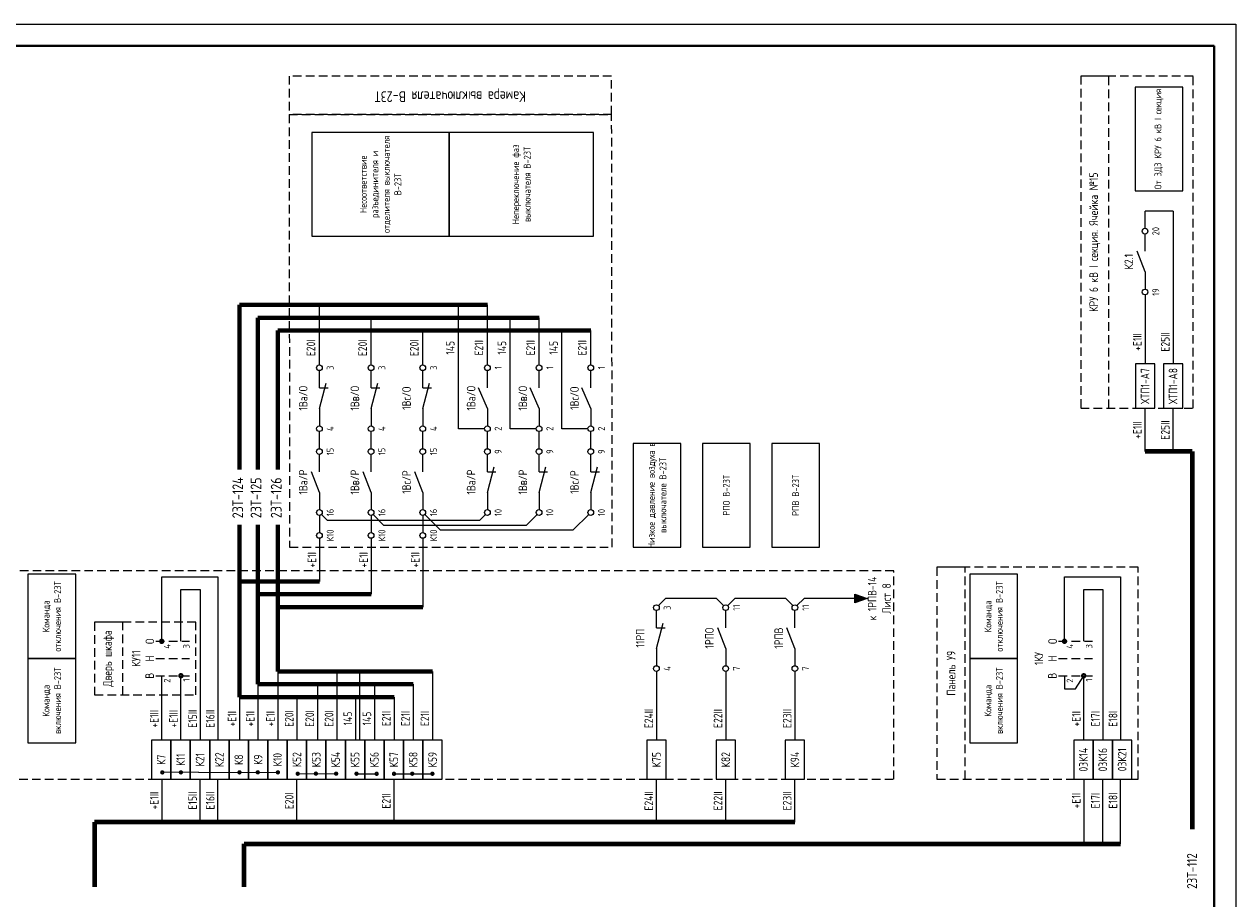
# Model space of a CAD drawing. Header units: millimetres. Extents: x 616 to 6196, y 2487 to 5711.
# Tile 20 of 46: x 3102 to 3383, y 3522 to 3725. Entities that reach past the tile are written whole.
import ezdxf
from ezdxf.enums import TextEntityAlignment as Align

# ---------------------------------------------------------------- set-up
doc = ezdxf.new("R2010")
doc.units = ezdxf.units.MM
doc.linetypes.add('JIS_02_2.0', pattern=[3, 2, -1])
doc.styles.add('SIMPLEX', font='GOST.ttf', dxfattribs={"height": 5})

msp = doc.modelspace()

# ---------------------------------------------------------------- hatches: boundary and pattern name
h = msp.add_hatch(color=256)
h.dxf.hatch_style = 1
h.paths.add_polyline_path([(3294.47, 3593.02), (3294.47, 3591.02), (3297.31, 3592.02)])

# ---------------------------------------------------------------- linework, layer by layer
for p, q in [((2788.9, 3725.35), (3382.9, 3725.35)), ((3382.9, 3725.35), (3382.9, 3305.35)), ((3361.83, 3677.98), (3361.83, 3681.98)), ((3368.33, 3681.98), (3361.83, 3681.98)), ((3368.33, 3681.98), (3368.33, 3646.51)), ((3361.83, 3672.65), (3361.83, 3676.65)), ((3361.83, 3667.84), (3359.99, 3672.65)), ((3361.83, 3667.84), (3361.83, 3663.84)), ((3361.83, 3662.51), (3361.83, 3646.51)), ((3170.11, 3646.25), (3170.11, 3660.22)), ((3202.44, 3631.45), (3202.44, 3660.22)), ((3209.11, 3646.25), (3209.11, 3660.22)), ((3182.11, 3646.25), (3182.11, 3657.22)), ((3214.44, 3631.45), (3214.44, 3657.22)), ((3221.11, 3646.25), (3221.11, 3657.22)), ((3194.11, 3646.25), (3194.11, 3654.22)), ((3226.44, 3631.45), (3226.44, 3654.22)), ((3233.11, 3646.25), (3233.11, 3654.22)), ((3170.11, 3640.92), (3170.11, 3644.92)), ((3182.11, 3640.92), (3182.11, 3644.92)), ((3194.11, 3640.92), (3194.11, 3644.92)), ((3209.11, 3640.92), (3209.11, 3644.92)), ((3221.11, 3640.92), (3221.11, 3644.92)), ((3233.11, 3640.92), (3233.11, 3644.92)), ((3170.11, 3636.12), (3171.69, 3641.98)), ((3170.11, 3640.92), (3172.11, 3640.92)), ((3182.11, 3636.12), (3183.69, 3641.98)), ((3182.11, 3640.92), (3184.11, 3640.92)), ((3194.11, 3636.12), (3195.69, 3641.98)), ((3194.11, 3640.92), (3196.11, 3640.92)), ((3209.11, 3636.12), (3207.08, 3640.92)), ((3221.11, 3636.12), (3219.08, 3640.92)), ((3233.11, 3636.12), (3231.08, 3640.92)), ((3170.11, 3636.12), (3170.11, 3632.12)), ((3182.11, 3636.12), (3182.11, 3632.12)), ((3194.11, 3636.12), (3194.11, 3632.12)), ((3209.11, 3636.12), (3209.11, 3632.12)), ((3221.11, 3636.12), (3221.11, 3632.12)), ((3233.11, 3636.12), (3233.11, 3632.12)), ((3361.83, 3626.13), (3361.83, 3636.19)), ((3368.33, 3626.13), (3368.33, 3636.19)), ((3170.11, 3626.79), (3170.11, 3630.79)), ((3182.11, 3626.79), (3182.11, 3630.79)), ((3194.11, 3626.79), (3194.11, 3630.79)), ((3208.44, 3631.45), (3202.44, 3631.45)), ((3209.11, 3626.79), (3209.11, 3630.79)), ((3220.44, 3631.45), (3214.44, 3631.45)), ((3221.11, 3626.79), (3221.11, 3630.79)), ((3232.44, 3631.45), (3226.44, 3631.45)), ((3233.11, 3626.79), (3233.11, 3630.79)), ((3170.11, 3621.46), (3170.11, 3625.46)), ((3182.11, 3621.46), (3182.11, 3625.46)), ((3194.11, 3621.46), (3194.11, 3625.46)), ((3209.11, 3621.46), (3209.11, 3625.46)), ((3221.11, 3621.46), (3221.11, 3625.46)), ((3233.11, 3621.46), (3233.11, 3625.46)), ((3170.11, 3616.65), (3168.27, 3621.46)), ((3182.11, 3616.65), (3180.27, 3621.46)), ((3194.11, 3616.65), (3192.27, 3621.46)), ((3209.11, 3616.65), (3210.72, 3622.62)), ((3209.11, 3621.46), (3211.11, 3621.46)), ((3221.11, 3616.65), (3222.72, 3622.62)), ((3221.11, 3621.46), (3223.11, 3621.46)), ((3233.11, 3616.65), (3234.72, 3622.62)), ((3233.11, 3621.46), (3235.11, 3621.46)), ((3170.11, 3616.65), (3170.11, 3612.65)), ((3182.11, 3616.65), (3182.11, 3612.65)), ((3194.11, 3616.65), (3194.11, 3612.65)), ((3209.11, 3616.65), (3209.11, 3612.65)), ((3221.11, 3616.65), (3221.11, 3612.65)), ((3233.11, 3616.65), (3233.11, 3612.65)), ((3170.11, 3611.33), (3170.11, 3607.33)), ((3170.57, 3611.52), (3171.87, 3610.22)), ((3171.87, 3610.22), (3207.34, 3610.22)), ((3182.11, 3611.33), (3182.11, 3607.33)), ((3182.57, 3611.52), (3185.02, 3609.07)), ((3194.11, 3611.33), (3194.11, 3607.33)), ((3194.57, 3611.52), (3198.14, 3607.96)), ((3208.64, 3611.52), (3207.34, 3610.22)), ((3220.64, 3611.52), (3218.19, 3609.07)), ((3232.64, 3611.52), (3229.07, 3607.96)), ((3185.02, 3609.07), (3218.19, 3609.07)), ((3198.14, 3607.96), (3229.07, 3607.96)), ((3170.11, 3606), (3170.11, 3596)), ((3182.11, 3606), (3182.11, 3593)), ((3194.11, 3606), (3194.11, 3590)), ((3133.49, 3582.09), (3133.49, 3597.09)), ((3133.49, 3597.09), (3146.49, 3597.09)), ((3146.49, 3597.09), (3146.49, 3559.1)), ((3343.13, 3582.09), (3343.13, 3597.09)), ((3343.13, 3597.09), (3356.13, 3597.09)), ((3356.13, 3597.09), (3356.13, 3559.1)), ((3137.95, 3582.09), (3137.95, 3594.09)), ((3137.95, 3594.09), (3142.4, 3594.09)), ((3142.4, 3594.09), (3142.4, 3559.1)), ((3294.47, 3591.02), (3294.47, 3593.02)), ((3294.47, 3593.02), (3297.31, 3592.02)), ((3347.59, 3582.09), (3347.59, 3594.09)), ((3347.59, 3594.09), (3352.04, 3594.09)), ((3352.04, 3594.09), (3352.04, 3559.1)), ((3248.84, 3590.37), (3250.49, 3592.02)), ((3262.33, 3592.02), (3250.49, 3592.02)), ((3263.98, 3590.37), (3262.33, 3592.02)), ((3264.92, 3590.37), (3266.57, 3592.02)), ((3278.4, 3592.02), (3266.57, 3592.02)), ((3280.05, 3590.37), (3278.4, 3592.02)), ((3280.99, 3590.37), (3282.64, 3592.02)), ((3294.47, 3592.02), (3282.64, 3592.02)), ((3297.31, 3592.02), (3294.47, 3591.02)), ((3248.37, 3585.23), (3248.37, 3589.23)), ((3264.45, 3585.23), (3264.45, 3589.23)), ((3280.52, 3585.23), (3280.52, 3589.23)), ((3248.37, 3580.43), (3249.94, 3586.29)), ((3248.37, 3585.23), (3250.37, 3585.23)), ((3264.45, 3580.43), (3262.61, 3585.23)), ((3280.52, 3580.43), (3278.68, 3585.23)), ((3248.37, 3580.43), (3248.37, 3576.43)), ((3264.45, 3580.43), (3264.45, 3576.43)), ((3280.52, 3580.43), (3280.52, 3576.43)), ((3133.49, 3559.1), (3133.49, 3574.1)), ((3137.95, 3559.1), (3137.95, 3574.1)), ((3160.46, 3575.1), (3160.46, 3559.1)), ((3174.12, 3575.1), (3174.12, 3559.1)), ((3179.41, 3575.1), (3179.41, 3559.1)), ((3196.37, 3575.1), (3196.37, 3559.1)), ((3248.37, 3575.1), (3248.37, 3559.1)), ((3264.45, 3575.1), (3264.45, 3559.1)), ((3280.52, 3575.1), (3280.52, 3559.1)), ((3343.13, 3574.09), (3343.13, 3571.06)), ((3345.68, 3571.06), (3347.59, 3574.09)), ((3347.59, 3559.1), (3347.59, 3574.1)), ((3155.78, 3572.1), (3155.78, 3559.1)), ((3169.64, 3572.1), (3169.64, 3559.1)), ((3182.92, 3572.1), (3182.92, 3559.1)), ((3191.87, 3572.1), (3191.87, 3559.1)), ((3343.13, 3571.06), (3345.68, 3571.06)), ((3151.54, 3569.1), (3151.54, 3559.1)), ((3164.87, 3569.1), (3164.87, 3559.1)), ((3178.48, 3569.1), (3178.48, 3559.1)), ((3187.43, 3569.1), (3187.43, 3559.1)), ((3142.01, 3551.67), (3133.9, 3551.66)), ((3142.01, 3551.67), (3160.46, 3551.66)), ((3165.06, 3551.35), (3173.98, 3551.36)), ((3178.72, 3551.35), (3183.4, 3551.34)), ((3187.43, 3551.34), (3196.35, 3551.34)), ((3133.49, 3550.1), (3133.49, 3540.1)), ((3142.4, 3540.1), (3142.4, 3550.1)), ((3146.49, 3540.1), (3146.49, 3550.1)), ((3164.87, 3540.1), (3164.87, 3550.1)), ((3187.43, 3540.1), (3187.43, 3550.1)), ((3248.37, 3540.1), (3248.37, 3550.1)), ((3264.45, 3540.1), (3264.45, 3550.1)), ((3280.52, 3540.1), (3280.52, 3550.1)), ((3347.59, 3550.1), (3347.59, 3535.1)), ((3352.04, 3535.1), (3352.04, 3550.1)), ((3356.13, 3535.1), (3356.13, 3550.1))]:
    msp.add_line(p, q)
at = {"lineweight": 40}
for p, q in [((2808.9, 3720.35), (3377.9, 3720.35)), ((3377.9, 3720.35), (3377.9, 3310.35))]:
    msp.add_line(p, q, dxfattribs=at)
at = {"lineweight": 70}
for p, q in [((3151.54, 3621.96), (3151.54, 3660.22)), ((3151.54, 3660.22), (3209.11, 3660.22)), ((3155.78, 3621.96), (3155.78, 3657.22)), ((3155.78, 3657.22), (3221.11, 3657.22)), ((3160.46, 3621.96), (3160.46, 3654.22)), ((3160.46, 3654.22), (3233.11, 3654.22)), ((3151.54, 3569.1), (3151.54, 3609.1)), ((3155.78, 3572.1), (3155.78, 3609.1)), ((3160.46, 3575.1), (3160.46, 3609.1)), ((3170.11, 3596), (3151.54, 3596)), ((3182.11, 3593), (3155.78, 3593)), ((3194.11, 3590), (3160.46, 3590)), ((3196.37, 3575.1), (3160.46, 3575.1)), ((3191.87, 3572.1), (3155.78, 3572.1)), ((3187.43, 3569.1), (3151.54, 3569.1))]:
    msp.add_line(p, q, dxfattribs=at)
at = {"lineweight": 80}
for p, q in [((3372.8, 3626.13), (3361.83, 3626.13)), ((3372.8, 3626.13), (3372.8, 3538.51)), ((3280.54, 3540.1), (3117.89, 3540.1)), ((3117.89, 3540.1), (3117.89, 3525.09)), ((3152.62, 3535.1), (3356.13, 3535.1)), ((3152.62, 3525.09), (3152.62, 3535.1))]:
    msp.add_line(p, q, dxfattribs=at)
at = {"linetype": 'JIS_02_2.0'}
for p, q in [((3132.13, 3582.09), (3139.97, 3582.09)), ((3132.13, 3582.09), (3137.13, 3582.09)), ((3341.77, 3582.09), (3349.61, 3582.09)), ((3341.77, 3582.09), (3346.77, 3582.09)), ((3132.13, 3578.09), (3139.97, 3578.09)), ((3132.13, 3578.09), (3137.13, 3578.09)), ((3341.77, 3578.09), (3349.61, 3578.09)), ((3341.77, 3578.09), (3346.77, 3578.09)), ((3132.13, 3574.09), (3139.97, 3574.09)), ((3132.13, 3574.09), (3137.13, 3574.09)), ((3341.77, 3574.09), (3349.61, 3574.09)), ((3341.77, 3574.09), (3346.77, 3574.09))]:
    msp.add_line(p, q, dxfattribs=at)
at = {"color": 32, "linetype": 'JIS_02_2.0', "true_color": 0xcd6928}
for points in [[(3163.05, 3704.4), (3237.97, 3704.4), (3237.96, 3713.33), (3163.05, 3713.33)], [(3346.89, 3713.33), (3346.89, 3636.19), (3373.03, 3636.19), (3373.03, 3713.33)], [(3346.89, 3713.33), (3346.89, 3636.19), (3353.45, 3636.19), (3353.45, 3713.33)], [(3163.05, 3704.4), (3163.19, 3603.95), (3238.11, 3603.95), (3237.97, 3704.4)], [(3094.37, 3598.44), (3094.37, 3550.1), (3303.52, 3550.1), (3303.52, 3598.44)], [(3313.52, 3599.27), (3313.52, 3550.1), (3360.24, 3550.1), (3360.24, 3599.27)], [(3313.52, 3599.27), (3313.52, 3550.1), (3320.08, 3550.1), (3320.08, 3599.27)], [(3117.89, 3586.52), (3117.89, 3569.68), (3141.38, 3569.68), (3141.38, 3586.52)], [(3117.89, 3586.52), (3117.89, 3569.68), (3124.45, 3569.68), (3124.45, 3586.52)]]:
    msp.add_lwpolyline(points, close=True, dxfattribs=at)
at = {"color": 7}
for points in [[(3370.59, 3686.64), (3370.59, 3710.71), (3359.51, 3710.71), (3359.51, 3686.64)], [(3200.25, 3676.15), (3200.25, 3700.22), (3168.36, 3700.22), (3168.36, 3676.15)], [(3233.79, 3676.15), (3233.79, 3700.22), (3200.25, 3700.22), (3200.25, 3676.15)], [(3254.07, 3603.95), (3254.07, 3628.02), (3243, 3628.02), (3243, 3603.95)], [(3270.15, 3603.95), (3270.15, 3628.02), (3259.07, 3628.02), (3259.07, 3603.95)], [(3286.22, 3603.95), (3286.22, 3628.02), (3275.15, 3628.02), (3275.15, 3603.95)], [(3113.51, 3578.09), (3113.51, 3597.68), (3102.43, 3597.68), (3102.43, 3578.09)], [(3332.22, 3578.09), (3332.22, 3597.68), (3321.14, 3597.68), (3321.14, 3578.09)], [(3113.51, 3558.5), (3113.51, 3578.09), (3102.43, 3578.09), (3102.43, 3558.5)], [(3332.22, 3558.5), (3332.22, 3578.09), (3321.14, 3578.09), (3321.14, 3558.5)]]:
    msp.add_lwpolyline(points, close=True, dxfattribs=at)
for points in [[(3364.09, 3636.19), (3364.09, 3646.51), (3359.59, 3646.51), (3359.59, 3636.19)], [(3370.59, 3636.19), (3370.59, 3646.51), (3366.09, 3646.51), (3366.09, 3636.19)], [(3135.63, 3550.1), (3135.63, 3559.1), (3131.13, 3559.1), (3131.13, 3550.1)], [(3140.13, 3550.1), (3140.13, 3559.1), (3135.63, 3559.1), (3135.63, 3550.1)], [(3144.63, 3550.1), (3144.63, 3559.1), (3140.13, 3559.1), (3140.13, 3550.1)], [(3149.13, 3550.1), (3149.13, 3559.1), (3144.63, 3559.1), (3144.63, 3550.1)], [(3153.63, 3550.1), (3153.63, 3559.1), (3149.13, 3559.1), (3149.13, 3550.1)], [(3158.13, 3550.1), (3158.13, 3559.1), (3153.63, 3559.1), (3153.63, 3550.1)], [(3162.63, 3550.1), (3162.63, 3559.1), (3158.13, 3559.1), (3158.13, 3550.1)], [(3167.13, 3550.1), (3167.13, 3559.1), (3162.63, 3559.1), (3162.63, 3550.1)], [(3171.63, 3550.1), (3171.63, 3559.1), (3167.13, 3559.1), (3167.13, 3550.1)], [(3176.13, 3550.1), (3176.13, 3559.1), (3171.63, 3559.1), (3171.63, 3550.1)], [(3180.63, 3550.1), (3180.63, 3559.1), (3176.13, 3559.1), (3176.13, 3550.1)], [(3185.13, 3550.1), (3185.13, 3559.1), (3180.63, 3559.1), (3180.63, 3550.1)], [(3189.63, 3550.1), (3189.63, 3559.1), (3185.13, 3559.1), (3185.13, 3550.1)], [(3194.13, 3550.1), (3194.13, 3559.1), (3189.63, 3559.1), (3189.63, 3550.1)], [(3198.63, 3550.1), (3198.63, 3559.1), (3194.13, 3559.1), (3194.13, 3550.1)], [(3250.63, 3550.1), (3250.63, 3559.1), (3246.13, 3559.1), (3246.13, 3550.1)], [(3266.71, 3550.1), (3266.71, 3559.1), (3262.21, 3559.1), (3262.21, 3550.1)], [(3282.78, 3550.1), (3282.78, 3559.1), (3278.28, 3559.1), (3278.28, 3550.1)], [(3349.77, 3550.1), (3349.77, 3559.1), (3345.27, 3559.1), (3345.27, 3550.1)], [(3354.27, 3550.1), (3354.27, 3559.1), (3349.77, 3559.1), (3349.77, 3550.1)], [(3358.77, 3550.1), (3358.77, 3559.1), (3354.27, 3559.1), (3354.27, 3550.1)]]:
    msp.add_lwpolyline(points, close=True)
for points, const_width in [([(3133.49, 3581.71, 1), (3133.49, 3582.46, 1)], 0.5), ([(3343.13, 3581.71, 1), (3343.13, 3582.46, 1)], 0.5), ([(3137.95, 3573.72, 1), (3137.95, 3574.47, 1)], 0.5), ([(3347.59, 3573.72, 1), (3347.59, 3574.47, 1)], 0.5), ([(3133.35, 3551.66, 1), (3133.9, 3551.66, 1)], 0.45), ([(3137.67, 3551.66, 1), (3138.22, 3551.66, 1)], 0.45), ([(3151.27, 3551.66, 1), (3151.82, 3551.66, 1)], 0.45), ([(3155.51, 3551.67, 1), (3156.06, 3551.67, 1)], 0.45), ([(3160.19, 3551.66, 1), (3160.74, 3551.66, 1)], 0.45), ([(3164.79, 3551.35, 1), (3165.34, 3551.35, 1)], 0.45), ([(3169.02, 3551.37, 1), (3169.57, 3551.37, 1)], 0.45), ([(3173.71, 3551.36, 1), (3174.26, 3551.36, 1)], 0.45), ([(3178.45, 3551.35, 1), (3179, 3551.35, 1)], 0.45), ([(3183.13, 3551.34, 1), (3183.68, 3551.34, 1)], 0.45), ([(3187.15, 3551.34, 1), (3187.7, 3551.34, 1)], 0.45), ([(3191.39, 3551.35, 1), (3191.94, 3551.35, 1)], 0.45), ([(3196.07, 3551.34, 1), (3196.62, 3551.34, 1)], 0.45)]:
    msp.add_lwpolyline(points, format="xyb", close=True, dxfattribs=dict(const_width=const_width))
for centre in [(3361.83, 3677.31), (3361.83, 3663.18), (3170.11, 3645.59), (3182.11, 3645.59), (3194.11, 3645.59), (3209.11, 3645.59), (3221.11, 3645.59), (3233.11, 3645.59), (3170.11, 3631.45), (3182.11, 3631.45), (3194.11, 3631.45), (3209.11, 3631.45), (3221.11, 3631.45), (3233.11, 3631.45), (3170.11, 3626.13), (3182.11, 3626.13), (3194.11, 3626.13), (3209.11, 3626.13), (3221.11, 3626.13), (3233.11, 3626.13), (3170.11, 3611.99), (3182.11, 3611.99), (3194.11, 3611.99), (3209.11, 3611.99), (3221.11, 3611.99), (3233.11, 3611.99), (3170.11, 3606.66), (3182.11, 3606.66), (3194.11, 3606.66), (3248.37, 3589.9), (3264.45, 3589.9), (3280.52, 3589.9), (3248.37, 3575.76), (3264.45, 3575.76), (3280.52, 3575.76)]:
    msp.add_circle(centre, 0.663)

# ---------------------------------------------------------------- texts
at = {"color": 4, "style": 'SIMPLEX'}
for s, height, p in [('23Т-124', 2.5, (3152.4, 3615.4)), ('23Т-125', 2.5, (3156.63, 3615.4)), ('23Т-126', 2.5, (3161.32, 3615.4)), ('23Т-112', 2.304, (3373.89, 3528.75))]:
    msp.add_text(s, height=height, rotation=90, dxfattribs=at).set_placement(p, align=Align.CENTER)
at = {"style": 'SIMPLEX'}
for s, insert, char_height, width, attachment_point, rotation in [('Камера выключателя В-23Т', (3200.5, 3708.86), 2.5, 74.9151, 5, 180), ('КРУ 6 кВ I секция. Ячейка №15', (3350.17, 3674.76), 2, 77.1401, 5, 90), ('К2.1', (3358.06, 3670.24), 2, 4.808, 5, 90), ('E20I', (3168.14, 3650.23), 2, 7.9662, 5, 90), ('E20I', (3180.14, 3650.23), 2, 7.9662, 5, 90), ('E20I', (3192.14, 3650.23), 2, 7.9662, 5, 90), ('145', (3200.48, 3650.23), 2, 7.9662, 5, 90), ('E21I', (3207.14, 3650.23), 2, 7.9662, 5, 90), ('145', (3212.48, 3650.23), 2, 7.9662, 5, 90), ('E21I', (3219.14, 3650.23), 2, 7.9662, 5, 90), ('145', (3224.48, 3650.23), 2, 7.9662, 5, 90), ('E21I', (3231.14, 3650.23), 2, 7.9662, 5, 90), ('+Е1II', (3360.04, 3651.58), 2, 10, 5, 90), ('Е25II', (3366.54, 3651.58), 2, 10, 5, 90), ('ХТП1-А7', (3361.84, 3641.35), 2, 10.3212, 5, 90), ('ХТП1-А8', (3368.34, 3641.35), 2, 10.3212, 5, 90), ('1Ва/О', (3166.34, 3638.52), 2, 4.808, 5, 90), ('1Вв/О', (3178.34, 3638.52), 2, 4.808, 5, 90), ('1Вс/О', (3190.34, 3638.52), 2, 4.808, 5, 90), ('1Ва/О', (3205.34, 3638.52), 2, 4.808, 5, 90), ('1Вв/О', (3217.34, 3638.52), 2, 4.808, 5, 90), ('1Вс/О', (3229.34, 3638.52), 2, 4.808, 5, 90), ('+Е1II', (3360.04, 3631.13), 2, 10, 5, 90), ('Е25II', (3366.54, 3631.13), 2, 10, 5, 90), ('1Ва/Р', (3166.34, 3619.06), 2, 4.808, 5, 90), ('1Вв/Р', (3178.34, 3619.06), 2, 4.808, 5, 90), ('1Вс/Р', (3190.34, 3619.06), 2, 4.808, 5, 90), ('1Ва/Р', (3205.34, 3619.06), 2, 4.808, 5, 90), ('1Вв/Р', (3217.34, 3619.06), 2, 4.808, 5, 90), ('1Вс/Р', (3229.34, 3619.06), 2, 4.808, 5, 90), ('+Е1I', (3168.37, 3601), 2, 10, 5, 90), ('+Е1I', (3180.37, 3601), 2, 10, 5, 90), ('+Е1I', (3192.37, 3601), 2, 10, 5, 90), ('к 1РПВ-14\\PЛист 8', (3300.14, 3592.02), 2, 12.3167, 5, 90), ('11РП', (3244.61, 3582.83), 2, 4.808, 5, 90), ('1РПО', (3260.68, 3582.83), 2, 4.808, 5, 90), ('1РПВ', (3276.76, 3582.83), 2, 4.808, 5, 90), ('Дверь шкафа', (3121.17, 3578.1), 2, 16.8373, 5, 90), ('О', (3130.73, 3582.09), 2, 2.959, 5, 90), ('О', (3340.37, 3582.09), 2, 2.959, 5, 90), ('КУ11', (3127.54, 3578.09), 2, 5.202, 5, 90), ('Н', (3130.7, 3578.09), 2, 2.959, 5, 90), ('4', (3134.74, 3581.43), 1.5, 0.8612, 6, 90), ('3', (3139.21, 3581.43), 1.5, 0.8612, 6, 90), ('Панель У9', (3316.8, 3574.68), 2, 49.169, 5, 90), ('1КУ', (3337.17, 3578.09), 2, 5.202, 5, 90), ('Н', (3340.34, 3578.09), 2, 2.959, 5, 90), ('4', (3344.38, 3581.43), 1.5, 0.8612, 6, 90), ('3', (3348.84, 3581.43), 1.5, 0.8612, 6, 90), ('В', (3130.68, 3574.09), 2, 2.6019, 5, 90), ('2', (3134.74, 3573.43), 1.5, 1.0281, 6, 90), ('1', (3139.21, 3573.43), 1.5, 1.0281, 6, 90), ('В', (3340.32, 3574.09), 2, 2.6019, 5, 90), ('2', (3344.38, 3573.43), 1.5, 1.0281, 6, 90), ('1', (3348.84, 3573.43), 1.5, 1.0281, 6, 90), ('+Е1II', (3131.75, 3564.1), 2, 10, 5, 90), ('+Е1II', (3136.21, 3564.1), 2, 10, 5, 90), ('Е15II', (3140.66, 3564.1), 2, 10, 5, 90), ('Е16II', (3144.75, 3564.1), 2, 10, 5, 90), ('+Е1I', (3149.81, 3564.1), 2, 10, 5, 90), ('+Е1I', (3154.04, 3564.1), 2, 10, 5, 90), ('+Е1I', (3158.73, 3564.1), 2, 10, 5, 90), ('Е20I', (3163.09, 3564.16), 2, 10, 5, 90), ('Е20I', (3167.85, 3564.16), 2, 10, 5, 90), ('Е20I', (3172.34, 3564.16), 2, 10, 5, 90), ('145', (3176.69, 3564.16), 2, 10, 5, 90), ('145', (3181.13, 3564.16), 2, 10, 5, 90), ('Е21I', (3185.64, 3564.16), 2, 10, 5, 90), ('Е21I', (3190.08, 3564.16), 2, 10, 5, 90), ('Е21I', (3194.59, 3564.16), 2, 10, 5, 90), ('Е24II', (3246.59, 3564.16), 2, 10, 5, 90), ('Е22II', (3262.66, 3564.16), 2, 10, 5, 90), ('Е23II', (3278.73, 3564.16), 2, 10, 5, 90), ('+Е1I', (3345.85, 3564.1), 2, 10, 5, 90), ('Е17I', (3350.3, 3564.1), 2, 10, 5, 90), ('Е18I', (3354.39, 3564.1), 2, 10, 5, 90), ('К11', (3137.88, 3554.6), 2, 9, 5, 90), ('К21', (3142.38, 3554.6), 2, 9, 5, 90), ('К22', (3146.88, 3554.6), 2, 9, 5, 90), ('К10', (3160.38, 3554.6), 2, 9, 5, 90), ('К52', (3164.88, 3554.6), 2, 9, 5, 90), ('К53', (3169.38, 3554.6), 2, 9, 5, 90), ('К54', (3173.88, 3554.6), 2, 9, 5, 90), ('К55', (3178.38, 3554.6), 2, 9, 5, 90), ('К56', (3182.88, 3554.6), 2, 9, 5, 90), ('К57', (3187.38, 3554.6), 2, 9, 5, 90), ('К58', (3191.88, 3554.6), 2, 9, 5, 90), ('К59', (3196.38, 3554.6), 2, 9, 5, 90), ('К75', (3248.38, 3554.6), 2, 9, 5, 90), ('К82', (3264.46, 3554.6), 2, 9, 5, 90), ('К94', (3280.53, 3554.6), 2, 9, 5, 90), ('03К14', (3347.52, 3554.6), 2, 9, 5, 90), ('03К16', (3352.02, 3554.6), 2, 9, 5, 90), ('03К21', (3356.52, 3554.6), 2, 9, 5, 90), ('К7', (3133.38, 3554.6), 2, 9, 5, 90), ('К8', (3151.38, 3554.6), 2, 9, 5, 90), ('К9', (3155.88, 3554.6), 2, 9, 5, 90), ('+Е1II', (3131.75, 3545.1), 2, 10, 5, 90), ('Е15II', (3140.66, 3545.1), 2, 10, 5, 90), ('Е16II', (3144.75, 3545.1), 2, 10, 5, 90), ('Е24II', (3246.59, 3545.04), 2, 10, 5, 90), ('Е22II', (3262.66, 3545.04), 2, 10, 5, 90), ('Е23II', (3278.73, 3545.04), 2, 10, 5, 90), ('Е20I', (3163.09, 3545.04), 2, 10, 5, 90), ('Е21I', (3185.64, 3545.04), 2, 10, 5, 90), ('+Е1I', (3345.85, 3545.1), 2, 10, 5, 90), ('Е17I', (3350.3, 3545.1), 2, 10, 5, 90), ('Е18I', (3354.39, 3545.1), 2, 10, 5, 90)]:
    msp.add_mtext(s, dxfattribs=dict(at, insert=insert, char_height=char_height, width=width, attachment_point=attachment_point, rotation=rotation))
at = {"color": 7, "char_height": 1.6, "attachment_point": 5, "rotation": 90, "style": 'SIMPLEX'}
for s, insert, width in [('От ЗДЗ КРУ 6 кВ I секция', (3365.05, 3698.68), 24.073), ('Непереключение фаз выключателя В-23Т', (3217.02, 3688.18), 24.073), ('Несоответствие разъединителя и отделителя выключателя В-23Т', (3184.31, 3688.18), 24.073), ('20', (3364.33, 3677.31), 2.2967), ('19', (3364.33, 3663.18), 2.2967), ('3', (3172.61, 3645.59), 2.2967), ('3', (3184.61, 3645.59), 2.2967), ('3', (3196.61, 3645.59), 2.2967), ('1', (3211.61, 3645.59), 2.2967), ('1', (3223.61, 3645.59), 2.2967), ('1', (3235.61, 3645.59), 2.2967), ('4', (3172.61, 3631.45), 2.2967), ('4', (3184.61, 3631.45), 2.2967), ('4', (3196.61, 3631.45), 2.2967), ('2', (3211.61, 3631.45), 2.2967), ('2', (3223.61, 3631.45), 2.2967), ('2', (3235.61, 3631.45), 2.2967), ('15', (3172.61, 3626.13), 2.2967), ('15', (3184.61, 3626.13), 2.2967), ('15', (3196.61, 3626.13), 2.2967), ('9', (3211.61, 3626.13), 2.2967), ('9', (3223.61, 3626.13), 2.2967), ('9', (3235.61, 3626.13), 2.2967), ('Низкое давление воздуха в выключателе В-23Т', (3248.54, 3615.99), 24.073), ('РПО В-23Т', (3264.61, 3615.99), 24.073), ('РПВ В-23Т', (3280.68, 3615.99), 24.073), ('16', (3172.61, 3611.99), 2.2967), ('16', (3184.61, 3611.99), 2.2967), ('16', (3196.61, 3611.99), 2.2967), ('10', (3211.61, 3611.99), 2.2967), ('10', (3223.61, 3611.99), 2.2967), ('10', (3235.61, 3611.99), 2.2967), ('К10', (3172.61, 3606.66), 2.2967), ('К10', (3184.61, 3606.66), 2.2967), ('К10', (3196.61, 3606.66), 2.2967), ('Команда \\Pотключения В-23Т', (3107.97, 3587.88), 19.5903), ('Команда \\Pотключения В-23Т', (3326.68, 3587.88), 19.5903), ('3', (3250.87, 3589.9), 2.2967), ('11', (3266.95, 3589.9), 2.2967), ('11', (3283.02, 3589.9), 2.2967), ('Команда \\Pвключения В-23Т', (3107.97, 3568.29), 19.5903), ('4', (3250.87, 3575.76), 2.2967), ('7', (3266.95, 3575.76), 2.2967), ('7', (3283.02, 3575.76), 2.2967), ('Команда \\Pвключения В-23Т', (3326.68, 3568.29), 19.5903)]:
    msp.add_mtext(s, dxfattribs=dict(at, insert=insert, width=width))

doc.saveas('drawing.dxf')
